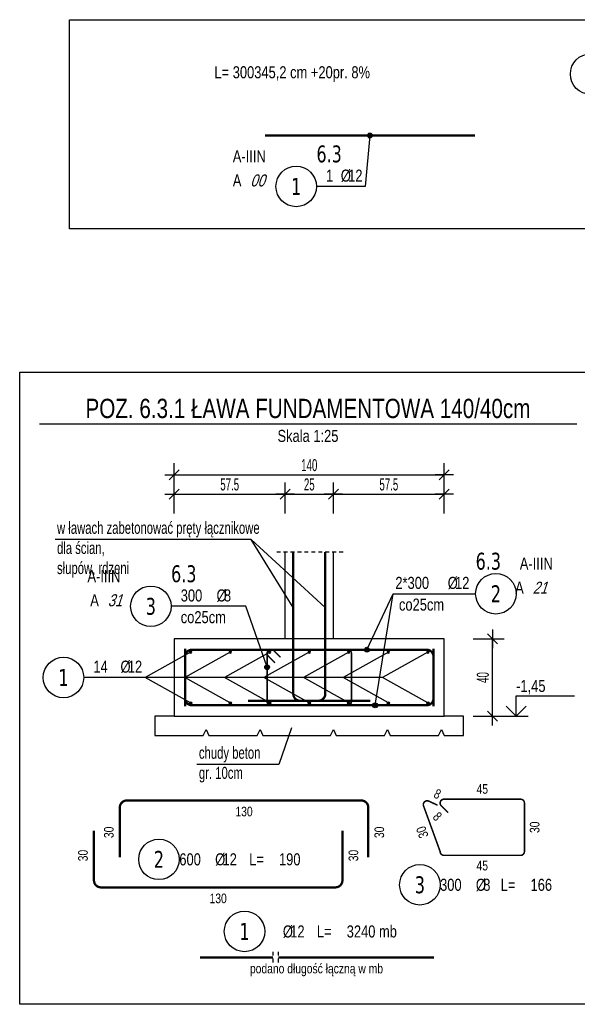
# Model space of a CAD drawing. Header units: millimetres. Extents: x -12415 to -10748, y 12360 to 13401.
# Tile 2 of 6: x -12415 to -12126, y 12891 to 13401. Entities that reach past the tile are written whole.
import ezdxf
from ezdxf.enums import TextEntityAlignment as Align

# ---------------------------------------------------------------- set-up
doc = ezdxf.new("R2010")
doc.units = ezdxf.units.MM
doc.header["$LTSCALE"] = 10
doc.linetypes.add('MP', pattern=[0.36, 0.2, -0.16])
for name, color, linetype in [('BA_lpm', 1, 'MP'), ('BA_prs', 2, 'Continuous'), ('BA_wic', 1, 'Continuous'), ('BA_wis', 2, 'Continuous'), ('BA_wym', 1, 'Continuous'), ('BD_wic', 1, 'Continuous'), ('BZ_kot', 7, 'Continuous'), ('BZ_lpm', 1, 'MP'), ('BZ_odn', 1, 'Continuous'), ('BZ_opi1', 7, 'Continuous'), ('BZ_opi2', 4, 'Continuous'), ('BZ_opi3', 30, 'Continuous'), ('BZ_opi4', 53, 'Continuous'), ('BZ_P_prz', 4, 'Continuous'), ('BZ_P_strz', 3, 'Continuous'), ('BZ_P_wid', 3, 'Continuous'), ('BZ_P_wyc', 134, 'Continuous'), ('BZ_sym', 7, 'Continuous'), ('BZ_txg', 3, 'Continuous'), ('BZ_txs', 2, 'Continuous'), ('BZ_wym', 1, 'Continuous')]:
    doc.layers.add(name, color=color, linetype=linetype)
doc.layers.add('BZ_obw', color=230, linetype='Continuous', plot=False)
doc.layers.add('BZ_pom', color=6, linetype='Continuous', plot=False)
doc.styles.add('BIKTBG', font='tahoma.ttf', dxfattribs={"width": 0.85})
doc.styles.add('BIKTC', font='bikromsw.shx', dxfattribs={"width": 0.85})
doc.styles.add('BIKTG', font='bikromsw.shx', dxfattribs={"width": 0.8})
doc.styles.add('BIKTS', font='bikromsw.shx', dxfattribs={"width": 0.8})
doc.styles.add('BIKWYM', font='bikromsw.shx', dxfattribs={"width": 0.6})
doc.dimstyles.new('BA_KR_25_cm', dxfattribs={"dimscale": 0.25, "dimtxt": 25, "dimasz": 1.666667, "dimexe": 24, "dimexo": 0, "dimgap": 0, "dimtad": 0, "dimdec": 1, "dimrnd": 0.5, "dimzin": 9, "dimdsep": 46, "dimtxsty": 'BIKWYM', "dimblk": 'WYM-KR', "dimcen": 0, "dimdle": 20, "dimclrd": 256, "dimclre": 256, "dimclrt": 7, "dimadec": 0, "dimazin": 0, "dimtfac": 0.033333, "dimtdec": 1, "dimtmove": 0, "dimatfit": 3, "dimldrblk": 'WYM-KR', "dimfxl": 1, "dimtvp": 0.8, "dimtolj": 1, "dimarcsym": 0})
doc.dimstyles.new('BZ_KP_25_cm', dxfattribs={"dimscale": 0.25, "dimtxt": 25, "dimasz": 1.666667, "dimexe": 24, "dimexo": 0, "dimgap": 0, "dimtad": 0, "dimdec": 1, "dimrnd": 0.5, "dimzin": 9, "dimdsep": 46, "dimtxsty": 'BIKWYM', "dimblk": 'WYM-KR', "dimblk1": 'WYM-KP', "dimblk2": 'WYM-KP', "dimsah": 1, "dimcen": 0, "dimdle": 20, "dimclrd": 256, "dimclre": 256, "dimclrt": 7, "dimadec": 0, "dimazin": 0, "dimtfac": 0.033333, "dimtdec": 1, "dimtmove": 0, "dimatfit": 3, "dimldrblk": 'WYM-KP', "dimfxl": 1, "dimtvp": 0.8, "dimtolj": 1, "dimarcsym": 0})
doc.dimstyles.new('BZ_ST_100_cm', dxfattribs={"dimtxt": 25, "dimasz": 1.666667, "dimexe": 24, "dimexo": 0, "dimgap": 0, "dimtad": 0, "dimdec": 1, "dimrnd": 0.5, "dimdsep": 46, "dimtxsty": 'BIKWYM', "dimblk": 'WYM-ST', "dimcen": 0, "dimdle": 20, "dimclrd": 256, "dimclre": 256, "dimclrt": 7, "dimadec": 0, "dimazin": 0, "dimtfac": 0.033333, "dimtdec": 1, "dimtix": 1, "dimtmove": 2, "dimatfit": 3, "dimldrblk": 'WYM-ST', "dimfxl": 25, "dimfxlon": 1, "dimtvp": 0.8, "dimtolj": 1, "dimtzin": 0, "dimarcsym": 0})

# ---------------------------------------------------------------- blocks, each defined once
blk = doc.blocks.new('eoprz')
blk = doc.blocks.new('WYM-KR')
at = {"linetype": 'ByBlock'}
blk.add_line((11.52, 0), (-11.52, 0), dxfattribs=at)
at = {"color": 7, "linetype": 'ByBlock'}
blk.add_line((6.24, 6.24), (-6.24, -6.24), dxfattribs=at)
blk = doc.blocks.new('*D25')
at = {"layer": 'BA_wym', "lineweight": -2}
for p, q in [((-12180.02, 13080.49), (-12164.02, 13080.49)), ((-12170.02, 13040.91), (-12170.02, 13080.08)), ((-12180.02, 13040.49), (-12164.02, 13040.49))]:
    blk.add_line(p, q, dxfattribs=at)
at = {"layer": 'Defpoints', "color": 0}
for p in [(-12180.02, 13080.49), (-12170.02, 13080.49), (-12180.02, 13040.49)]:
    blk.add_point(p, dxfattribs=at)
at = {"layer": 'BA_wym', "lineweight": -2, "xscale": 0.4166666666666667, "yscale": 0.4166666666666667, "zscale": 0.4166666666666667}
for p, rotation in [((-12170.02, 13080.49), 90), ((-12170.02, 13040.49), 270)]:
    blk.add_blockref('WYM-KR', p, dxfattribs=dict(at, rotation=rotation))
at = {"layer": 'BA_wym', "color": 7, "insert": (-12175.02, 13060.49), "char_height": 6.25, "attachment_point": 5, "rotation": 90, "style": 'BIKWYM'}
blk.add_mtext('\\A1;40', dxfattribs=at)
blk = doc.blocks.new('*U26')
for p, q in [((0, 4.17), (12.08, 4.17)), ((0, 0), (0, 4.17))]:
    blk.add_line(p, q)
at = {"color": 1}
blk.add_line((-2.5, 0), (2.5, 0), dxfattribs=at)
blk.add_lwpolyline([(-2.06, 2.06), (0, 0), (2.06, 2.06)])
at = {"style": 'BIKTS', "width": 0.8}
blk.add_attdef('POZIOM', text='', height=2.5, dxfattribs=at).set_placement((0, 6.25), align=Align.MIDDLE_LEFT)
blk = doc.blocks.new('*D27')
at = {"layer": 'BA_wym', "lineweight": -2}
for p, q in [((-12335.02, 13145.49), (-12335.02, 13161.49)), ((-12277.52, 13145.49), (-12277.52, 13161.49)), ((-12334.61, 13155.49), (-12277.94, 13155.49))]:
    blk.add_line(p, q, dxfattribs=at)
at = {"layer": 'Defpoints', "color": 0}
for p in [(-12277.52, 13155.49), (-12335.02, 13095.49), (-12277.52, 13095.49)]:
    blk.add_point(p, dxfattribs=at)
at = {"layer": 'BA_wym', "lineweight": -2, "xscale": 0.4166666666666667, "yscale": 0.4166666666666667, "zscale": 0.4166666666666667, "rotation": 180}
blk.add_blockref('WYM-KR', (-12335.02, 13155.49), dxfattribs=at)
at = {"layer": 'BA_wym', "lineweight": -2, "xscale": 0.4166666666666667, "yscale": 0.4166666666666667, "zscale": 0.4166666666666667}
blk.add_blockref('WYM-KR', (-12277.52, 13155.49), dxfattribs=at)
at = {"layer": 'BA_wym', "color": 7, "insert": (-12306.27, 13160.49), "char_height": 6.25, "attachment_point": 5, "style": 'BIKWYM'}
blk.add_mtext('\\A1;57.5', dxfattribs=at)
blk = doc.blocks.new('*D28')
at = {"layer": 'BA_wym', "lineweight": -2}
for p, q in [((-12277.52, 13145.49), (-12277.52, 13161.49)), ((-12252.52, 13145.49), (-12252.52, 13161.49)), ((-12277.11, 13155.49), (-12252.94, 13155.49))]:
    blk.add_line(p, q, dxfattribs=at)
at = {"layer": 'Defpoints', "color": 0}
for p in [(-12252.52, 13155.49), (-12277.52, 13095.49), (-12252.52, 13095.49)]:
    blk.add_point(p, dxfattribs=at)
at = {"layer": 'BA_wym', "lineweight": -2, "xscale": 0.4166666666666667, "yscale": 0.4166666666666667, "zscale": 0.4166666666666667, "rotation": 180}
blk.add_blockref('WYM-KR', (-12277.52, 13155.49), dxfattribs=at)
at = {"layer": 'BA_wym', "lineweight": -2, "xscale": 0.4166666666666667, "yscale": 0.4166666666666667, "zscale": 0.4166666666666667}
blk.add_blockref('WYM-KR', (-12252.52, 13155.49), dxfattribs=at)
at = {"layer": 'BA_wym', "color": 7, "insert": (-12265.02, 13160.49), "char_height": 6.25, "attachment_point": 5, "style": 'BIKWYM'}
blk.add_mtext('\\A1;25', dxfattribs=at)
blk = doc.blocks.new('*D29')
at = {"layer": 'BA_wym', "lineweight": -2}
for p, q in [((-12252.52, 13145.49), (-12252.52, 13161.49)), ((-12195.02, 13145.49), (-12195.02, 13161.49)), ((-12252.11, 13155.49), (-12195.44, 13155.49))]:
    blk.add_line(p, q, dxfattribs=at)
at = {"layer": 'Defpoints', "color": 0}
for p in [(-12195.02, 13155.49), (-12252.52, 13095.49), (-12195.02, 13095.49)]:
    blk.add_point(p, dxfattribs=at)
at = {"layer": 'BA_wym', "lineweight": -2, "xscale": 0.4166666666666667, "yscale": 0.4166666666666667, "zscale": 0.4166666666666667, "rotation": 180}
blk.add_blockref('WYM-KR', (-12252.52, 13155.49), dxfattribs=at)
at = {"layer": 'BA_wym', "lineweight": -2, "xscale": 0.4166666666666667, "yscale": 0.4166666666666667, "zscale": 0.4166666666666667}
blk.add_blockref('WYM-KR', (-12195.02, 13155.49), dxfattribs=at)
at = {"layer": 'BA_wym', "color": 7, "insert": (-12223.77, 13160.49), "char_height": 6.25, "attachment_point": 5, "style": 'BIKWYM'}
blk.add_mtext('\\A1;57.5', dxfattribs=at)
blk = doc.blocks.new('*D30')
at = {"layer": 'BA_wym', "lineweight": -2}
for p, q in [((-12335.02, 13155.49), (-12335.02, 13171.49)), ((-12195.02, 13155.49), (-12195.02, 13171.49)), ((-12334.61, 13165.49), (-12195.44, 13165.49))]:
    blk.add_line(p, q, dxfattribs=at)
at = {"layer": 'Defpoints', "color": 0}
for p in [(-12195.02, 13165.49), (-12335.02, 13095.49), (-12195.02, 13095.49)]:
    blk.add_point(p, dxfattribs=at)
at = {"layer": 'BA_wym', "lineweight": -2, "xscale": 0.4166666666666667, "yscale": 0.4166666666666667, "zscale": 0.4166666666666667, "rotation": 180}
blk.add_blockref('WYM-KR', (-12335.02, 13165.49), dxfattribs=at)
at = {"layer": 'BA_wym', "lineweight": -2, "xscale": 0.4166666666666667, "yscale": 0.4166666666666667, "zscale": 0.4166666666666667}
blk.add_blockref('WYM-KR', (-12195.02, 13165.49), dxfattribs=at)
at = {"layer": 'BA_wym', "color": 7, "insert": (-12265.02, 13170.49), "char_height": 6.25, "attachment_point": 5, "style": 'BIKWYM'}
blk.add_mtext('\\A1;140', dxfattribs=at)
blk = doc.blocks.new('WYM-ST')
blk.add_hatch(color=256).paths.add_polyline_path([(-13, 2.88), (0, 0), (-13, -2.88)])
blk.add_lwpolyline([(0, 0), (-13, 2.88), (-13, -2.88), (0, 0)])
blk = doc.blocks.new('WYM-KP')
blk.add_hatch(color=256).paths.add_polyline_path([(3, 0, 1), (-3, 0, 1)])
blk.add_circle((0, 0), 3)
blk = doc.blocks.new('bik_BlkOpPretU', base_point=(18572.85, 5991.36))
at = {"layer": 'BZ_opi2', "style": 'BIKTBG', "width": 0.8}
blk.add_attdef('NUMER', text='', height=26.25, dxfattribs=at).set_placement((18420.64, 5991.36), align=Align.MIDDLE_CENTER)
at = {"layer": 'BZ_opi4', "style": 'BIKTS', "width": 0.8}
for tag, p in [('SZTUK', (18467.14, 5998.86)), ('PRZEDR_FI', (18535, 5998.86)), ('PRZEKROJ', (18546.43, 5998.86)), ('UWAGA', (18467.14, 5965.11))]:
    blk.add_attdef(tag, p, '', height=18.75, dxfattribs=at)
at = {"layer": 'BZ_pom', "width": 0.8}
for tag, p, height, style in [('POZYCJA', (18452.14, 6028.86), 26.25, 'BIKTBG'), ('GATUNEK', (18346.58, 6028.86), 18.75, 'BIKTS'), ('METODA_L', (18348.57, 5991.36), 18.75, 'BIKTS')]:
    blk.add_attdef(tag, p, '', height=height, dxfattribs=dict(at, style=style))
at = {"layer": 'BZ_wym', "width": 0.8}
for tag, p, height, style, flags in [('PRZEDR_L', (18467.14, 5936.98), 18.75, 'BIKTS', 1), ('DLUGOSC', (18467.14, 5908.86), 18.75, 'BIKTS', 1), ('TYP_PRETA', (18467.14, 5880.73), 18.75, 'BIKTS', 3), ('PRZEDR_NR', (18467.14, 5852.61), 26.25, 'BIKTBG', 1), ('PRZEDR_SZT', (18467.14, 5824.48), 18.75, 'BIKTS', 1), ('EURO_KOD', (18467.14, 5796.36), 18.75, 'BIKTS', 3), ('EURO_KOD_SEGMENTY', (18507.85, 5796.36), 18.75, 'BIKTS', 3), ('HAK_1', (18467.14, 5768.23), 18.75, 'BIKTS', 3), ('HAK_2', (18467.14, 5740.11), 18.75, 'BIKTS', 3), ('ID', (18467.14, 5711.98), 18.75, 'BIKTS', 3), ('ID_C', (18467.14, 5683.86), 18.75, 'BIKTS', 3), ('b_atr_0', (18467.14, 5655.73), 18.75, 'BIKTS', 3)]:
    blk.add_attdef(tag, p, '', height=height, dxfattribs=dict(at, style=style, flags=flags))
blk = doc.blocks.new('bik_BlkOpPretW', base_point=(-8229.32, 29338.93))
at = {"layer": 'BZ_opi2', "style": 'BIKTBG', "width": 0.8}
blk.add_attdef('NUMER', text='', height=35, dxfattribs=at).set_placement((-8167.32, 29338.93), align=Align.MIDDLE_CENTER)
at = {"layer": 'BZ_opi4', "style": 'BIKTS', "width": 0.8}
for tag, p in [('SZTUK', (-8124.28, 29326.43)), ('PRZEDR_FI', (-8050, 29326.43)), ('PRZEKROJ', (-8034.76, 29326.43)), ('PRZEDR_L', (-7979.52, 29326.43)), ('DLUGOSC', (-7917.62, 29326.43))]:
    blk.add_attdef(tag, p, '', height=25, dxfattribs=at)
at = {"layer": 'BZ_pom', "width": 0.8}
for tag, p, height, style, flags in [('POZYCJA', (-8124.28, 29288.93), 35, 'BIKTBG', 3), ('GATUNEK', (-8124.28, 29251.43), 25, 'BIKTS', 1), ('METODA_L', (-8124.28, 29176.43), 25, 'BIKTS', 3)]:
    blk.add_attdef(tag, p, '', height=height, dxfattribs=dict(at, style=style, flags=flags))
at = {"layer": 'BZ_wym', "width": 0.8}
for tag, p, height, style, flags in [('UWAGA', (-8124.28, 29213.93), 25, 'BIKTS', 1), ('TYP_PRETA', (-8124.28, 29138.93), 25, 'BIKTS', 3), ('PRZEDR_NR', (-8124.28, 29101.43), 35, 'BIKTBG', 1), ('PRZEDR_SZT', (-8124.28, 29063.93), 25, 'BIKTS', 1), ('EURO_KOD', (-8124.28, 29026.43), 25, 'BIKTS', 3), ('EURO_KOD_SEGMENTY', (-8070, 29026.43), 25, 'BIKTS', 3), ('HAK_1', (-8124.28, 28988.93), 25, 'BIKTS', 3), ('HAK_2', (-8124.28, 28951.43), 25, 'BIKTS', 3), ('ID', (-8124.28, 28913.93), 25, 'BIKTS', 3), ('ID_C', (-8124.28, 28876.43), 25, 'BIKTS', 3), ('b_atr_0', (-8124.28, 28838.93), 25, 'BIKTS', 3)]:
    blk.add_attdef(tag, p, '', height=height, dxfattribs=dict(at, style=style, flags=flags))
blk = doc.blocks.new('bik_BlkOpPret', base_point=(1524.45, 7050.26))
at = {"layer": 'BZ_opi1', "style": 'BIKTS', "width": 0.6}
for tag, p in [('SZTUK', (1533.83, 7057.76)), ('PRZEDR_FI', (1554.72, 7057.76)), ('PRZEKROJ', (1563.29, 7057.76)), ('PRZEDR_L', (1533.83, 7024.01)), ('DLUGOSC', (1568.65, 7024.01)), ('UWAGA', (1533.83, 6997.76))]:
    blk.add_attdef(tag, p, '', height=18.75, dxfattribs=at)
at = {"layer": 'BZ_opi2', "style": 'BIKTBG', "width": 0.6}
blk.add_attdef('NUMER', text='', height=26.25, dxfattribs=at).set_placement((1620.77, 7050.26), align=Align.MIDDLE_CENTER)
at = {"layer": 'BZ_pom', "width": 0.6}
for tag, p, height, style in [('POZYCJA', (1589.27, 7087.76), 26.25, 'BIKTBG'), ('GATUNEK', (1630.22, 7087.76), 18.75, 'BIKTS'), ('METODA_L', (1639.09, 7050.26), 18.75, 'BIKTS'), ('EURO_KOD', (1663.74, 7050.26), 18.75, 'BIKTS')]:
    blk.add_attdef(tag, p, '', height=height, dxfattribs=dict(at, style=style))
at = {"layer": 'BZ_wym', "width": 0.6}
for tag, p, height, style, flags in [('PRZEDR_NR', (1533.83, 6969.63), 26.25, 'BIKTBG', 1), ('PRZEDR_SZT', (1533.83, 6941.51), 18.75, 'BIKTS', 1), ('TYP_PRETA', (1533.83, 6913.38), 18.75, 'BIKTS', 3), ('EURO_KOD_SEGMENTY', (1567.58, 6885.26), 18.75, 'BIKTS', 3), ('HAK_1', (1533.83, 6857.13), 18.75, 'BIKTS', 3), ('HAK_2', (1533.83, 6829.01), 18.75, 'BIKTS', 3), ('ID', (1533.83, 6800.88), 18.75, 'BIKTS', 3), ('ID_C', (1533.83, 6772.76), 18.75, 'BIKTS', 3), ('b_atr_0', (1533.83, 6744.63), 18.75, 'BIKTS', 3)]:
    blk.add_attdef(tag, p, '', height=height, dxfattribs=dict(at, style=style, flags=flags))
blk = doc.blocks.new('PRET3')
blk.add_hatch(color=0).paths.add_polyline_path([(0.5, 0, 1), (-0.5, 0, 1)])
at = {"color": 0}
blk.add_circle((0, 0), 0.5, dxfattribs=at)

msp = doc.modelspace()

# ---------------------------------------------------------------- linework, layer by layer
at = {"layer": 'BA_lpm'}
msp.add_lwpolyline([(-12247.52, 13125.49), (-12282.52, 13125.49)], dxfattribs=at)
at = {"layer": 'BA_prs'}
msp.add_lwpolyline([(-12335.02, 13040.49), (-12345.02, 13040.49), (-12345.02, 13030.49), (-12320.02, 13030.49), (-12318.52, 13033.49), (-12317.02, 13030.49), (-12292.02, 13030.49), (-12290.52, 13033.49), (-12289.02, 13030.49), (-12254.02, 13030.49), (-12252.52, 13033.49), (-12251.02, 13030.49), (-12226.02, 13030.49), (-12224.52, 13033.49), (-12223.02, 13030.49), (-12198.02, 13030.49), (-12196.52, 13033.49), (-12195.02, 13030.49), (-12185.02, 13030.49), (-12185.02, 13040.49), (-12195.02, 13040.49)], dxfattribs=at)
at = {"layer": 'BA_wic', "color": 3}
msp.add_lwpolyline([(-12335.02, 13080.49), (-12335.02, 13040.49), (-12195.02, 13040.49), (-12195.02, 13080.49), (-12335.02, 13080.49)], dxfattribs=at)
at = {"layer": 'BA_wis'}
for points in [[(-12277.52, 13080.49), (-12277.52, 13125.49)], [(-12252.52, 13080.49), (-12252.52, 13125.49)]]:
    msp.add_lwpolyline(points, dxfattribs=at)
at = {"layer": 'BD_wic', "color": 3}
msp.add_lwpolyline([(-12389.36, 13401.34), (-11966.58, 13401.34), (-11966.58, 13292.93), (-12389.36, 13292.93)], close=True, dxfattribs=at)
at = {"layer": 'BZ_lpm'}
for p, q in [((-12283.88, 12918.43), (-12283.88, 12912.43)), ((-12281.13, 12918.43), (-12281.13, 12912.43))]:
    msp.add_line(p, q, dxfattribs=at)
at = {"layer": 'BZ_obw'}
msp.add_lwpolyline([(-12415.15, 13218.72), (-11191.76, 13218.72), (-11191.76, 12891.16), (-12415.15, 12891.16)], close=True, dxfattribs=at)
at = {"layer": 'BZ_odn', "color": 252}
for centre in [(-12119.16, 13373.14), (-12392.44, 13060.49), (-12342.96, 12966.27), (-12207.67, 12953.08), (-12298.59, 12928.91)]:
    msp.add_circle(centre, 10.5, dxfattribs=at)
at = {"layer": 'BZ_odn'}
for centre in [(-12271.8, 13314.92), (-12168.26, 13103.89), (-12347.15, 13097.38)]:
    msp.add_circle(centre, 10.5, dxfattribs=at)
at = {"layer": 'BZ_P_strz', "const_width": 0.8}
msp.add_lwpolyline([(-12279.93, 13070.92), (-12283.46, 13074.46, 0.668179), (-12286.88, 13073.04), (-12286.88, 13047.94, 0.414214), (-12284.88, 13045.94), (-12245.17, 13045.94, 0.414214), (-12243.17, 13047.94), (-12243.17, 13073.04, 0.414214), (-12245.17, 13075.04), (-12284.88, 13075.04, 0.668179), (-12286.29, 13071.63), (-12282.75, 13068.09)], format="xyb", dxfattribs=at)
at = {"layer": 'BZ_P_wid', "const_width": 1.2}
msp.add_lwpolyline([(-12288.04, 13341.34), (-12179.13, 13341.34)], dxfattribs=at)
at = {"layer": 'BZ_P_wid', "color": 8, "const_width": 1.2}
for points in [[(-12296.72, 13048.44), (-12260.32, 13048.44, 0.414214), (-12256.72, 13052.04), (-12256.72, 13125.49)], [(-12233.32, 13048.44), (-12269.72, 13048.44, -0.414214), (-12273.32, 13052.04), (-12273.32, 13125.49)]]:
    msp.add_lwpolyline(points, format="xyb", dxfattribs=at)
at = {"layer": 'BZ_P_wid', "const_width": 1.2}
for points in [[(-12329.42, 13075.49), (-12329.42, 13049.69, 0.414214), (-12325.82, 13046.09), (-12204.22, 13046.09, 0.414214), (-12200.62, 13049.69), (-12200.62, 13075.49)], [(-12329.42, 13045.49), (-12329.42, 13071.29, -0.414214), (-12325.82, 13074.89), (-12204.22, 13074.89, -0.414214), (-12200.62, 13071.29), (-12200.62, 13045.49)]]:
    msp.add_lwpolyline(points, format="xyb", dxfattribs=at)
at = {"layer": 'BZ_P_wyc', "linetype": 'Continuous'}
for points, const_width in [([(-12363.23, 12967.36), (-12363.23, 12993.16, -0.414214), (-12359.63, 12996.76), (-12238.03, 12996.76, -0.414214), (-12234.43, 12993.16), (-12234.43, 12967.36)], 1.2), ([(-12198.51, 12994.31), (-12203.04, 12996.42, 0.668179), (-12205.77, 12993.92), (-12197.18, 12970.34, 0.414214), (-12195.18, 12968.34), (-12155.48, 12968.34, 0.414214), (-12153.48, 12970.34), (-12153.48, 12995.44, 0.414214), (-12155.48, 12997.44), (-12195.18, 12997.44, 0.668179), (-12196.6, 12994.02), (-12193.06, 12990.49)], 0.8), ([(-12376.64, 12981.15), (-12376.64, 12955.35, 0.414214), (-12373.04, 12951.75), (-12251.44, 12951.75, 0.414214), (-12247.84, 12955.35), (-12247.84, 12981.15)], 1.2)]:
    msp.add_lwpolyline(points, format="xyb", dxfattribs=dict(at, const_width=const_width))
at = {"layer": 'BZ_P_wyc', "const_width": 1.2}
for points in [[(-12321.59, 12915.43), (-12283.88, 12915.43)], [(-12281.13, 12915.43), (-12200.42, 12915.43)]]:
    msp.add_lwpolyline(points, dxfattribs=at)
at = {"layer": 'BZ_txg'}
msp.add_lwpolyline([(-12404.87, 13191.92), (-12126.35, 13191.92)], dxfattribs=at)

# ---------------------------------------------------------------- block references
ref = msp.add_blockref('bik_BlkOpPret', (-12236.06, 13314.92))
ref.add_attrib('NUMER', '1', dxfattribs={"layer": 'BZ_opi2', "height": 8.75, "style": 'BIKTBG', "width": 0.8}).set_placement((-12271.8, 13314.92), align=Align.MIDDLE_CENTER)
ref.add_attrib('POZYCJA', '6.3', (-12261.3, 13327.42), dxfattribs={"layer": 'BZ_pom', "height": 8.75, "style": 'BIKTBG', "width": 0.8})
ref.add_attrib('SZTUK', '1', (-12256.3, 13317.42), dxfattribs={"layer": 'BZ_opi1', "height": 6.25, "style": 'BIKTS', "width": 0.8})
ref.add_attrib('GATUNEK', 'A-IIIN', (-12304.66, 13327.42), dxfattribs={"layer": 'BZ_pom', "height": 6.25, "style": 'BIKTS', "width": 0.8})
ref.add_attrib('PRZEKROJ', '12', (-12244.87, 13317.42), dxfattribs={"layer": 'BZ_opi1', "height": 6.25, "style": 'BIKTS', "width": 0.8})
ref.add_attrib('METODA_L', 'A', (-12304.64, 13314.92), dxfattribs={"layer": 'BZ_pom', "height": 6.25, "style": 'BIKTS', "width": 0.8})
ref.add_attrib('PRZEDR_FI', '%%c', (-12248.68, 13317.42), dxfattribs={"layer": 'BZ_opi1', "height": 6.25, "style": 'BIKTS', "width": 0.8})
ref.add_attrib('EURO_KOD', '00', (-12295.59, 13314.92), dxfattribs={"layer": 'BZ_pom', "height": 6.25, "style": 'BIKTS', "oblique": 18, "width": 0.8})
ref = msp.add_blockref('bik_BlkOpPret', (-12223.52, 13103.89))
ref.add_attrib('NUMER', '2', dxfattribs={"layer": 'BZ_opi2', "height": 8.75, "style": 'BIKTBG', "width": 0.8}).set_placement((-12168.26, 13103.89), align=Align.MIDDLE_CENTER)
ref.add_attrib('POZYCJA', '6.3', (-12178.76, 13116.39), dxfattribs={"layer": 'BZ_pom', "height": 8.75, "style": 'BIKTBG', "width": 0.8})
ref.add_attrib('SZTUK', '2*300', (-12220.39, 13106.39), dxfattribs={"layer": 'BZ_opi1', "height": 6.25, "style": 'BIKTS', "width": 0.8})
ref.add_attrib('GATUNEK', 'A-IIIN', (-12155.87, 13116.39), dxfattribs={"layer": 'BZ_pom', "height": 6.25, "style": 'BIKTS', "width": 0.8})
ref.add_attrib('PRZEKROJ', '12', (-12189.44, 13106.39), dxfattribs={"layer": 'BZ_opi1', "height": 6.25, "style": 'BIKTS', "width": 0.8})
ref.add_attrib('UWAGA', 'co25cm', (-12218.52, 13095.14), dxfattribs={"layer": 'BZ_opi1', "height": 6.25, "style": 'BIKTS', "width": 0.8})
ref.add_attrib('METODA_L', 'A', (-12158.28, 13103.89), dxfattribs={"layer": 'BZ_pom', "height": 6.25, "style": 'BIKTS', "width": 0.8})
ref.add_attrib('PRZEDR_FI', '%%c', (-12193.25, 13106.39), dxfattribs={"layer": 'BZ_opi1', "height": 6.25, "style": 'BIKTS', "width": 0.8})
ref.add_attrib('EURO_KOD', '21', (-12149.23, 13103.89), dxfattribs={"layer": 'BZ_pom', "height": 6.25, "style": 'BIKTS', "oblique": 18, "width": 0.8})
ref = msp.add_blockref('bik_BlkOpPret', (-12297.84, 13097.38))
ref.add_attrib('NUMER', '3', dxfattribs={"layer": 'BZ_opi2', "height": 8.75, "style": 'BIKTBG', "width": 0.8}).set_placement((-12347.15, 13097.38), align=Align.MIDDLE_CENTER)
ref.add_attrib('POZYCJA', '6.3', (-12336.65, 13109.88), dxfattribs={"layer": 'BZ_pom', "height": 8.75, "style": 'BIKTBG', "width": 0.8})
ref.add_attrib('SZTUK', '300', (-12331.65, 13099.88), dxfattribs={"layer": 'BZ_opi1', "height": 6.25, "style": 'BIKTS', "width": 0.8})
ref.add_attrib('GATUNEK', 'A-IIIN', (-12380.01, 13109.88), dxfattribs={"layer": 'BZ_pom', "height": 6.25, "style": 'BIKTS', "width": 0.8})
ref.add_attrib('PRZEKROJ', '8', (-12309.27, 13099.88), dxfattribs={"layer": 'BZ_opi1', "height": 6.25, "style": 'BIKTS', "width": 0.8})
ref.add_attrib('UWAGA', 'co25cm', (-12331.65, 13088.63), dxfattribs={"layer": 'BZ_opi1', "height": 6.25, "style": 'BIKTS', "width": 0.8})
ref.add_attrib('METODA_L', 'A', (-12378.56, 13097.38), dxfattribs={"layer": 'BZ_pom', "height": 6.25, "style": 'BIKTS', "width": 0.8})
ref.add_attrib('PRZEDR_FI', '%%c', (-12313.08, 13099.88), dxfattribs={"layer": 'BZ_opi1', "height": 6.25, "style": 'BIKTS', "width": 0.8})
ref.add_attrib('EURO_KOD', '31', (-12369.51, 13097.38), dxfattribs={"layer": 'BZ_pom', "height": 6.25, "style": 'BIKTS', "oblique": 18, "width": 0.8})
ref = msp.add_blockref('bik_BlkOpPretU', (-12350.27, 13060.49))
ref.add_attrib('NUMER', '1', dxfattribs={"layer": 'BZ_opi2', "height": 8.75, "style": 'BIKTBG', "width": 0.8}).set_placement((-12392.44, 13060.49), align=Align.MIDDLE_CENTER)
ref.add_attrib('SZTUK', '14', (-12376.94, 13062.99), dxfattribs={"layer": 'BZ_opi4', "height": 6.25, "style": 'BIKTS', "width": 0.8})
ref.add_attrib('PRZEKROJ', '12', (-12359.08, 13062.99), dxfattribs={"layer": 'BZ_opi4', "height": 6.25, "style": 'BIKTS', "width": 0.8})
ref.add_attrib('PRZEDR_FI', '%%c', (-12362.89, 13062.99), dxfattribs={"layer": 'BZ_opi4', "height": 6.25, "style": 'BIKTS', "width": 0.8})
ref = msp.add_blockref('bik_BlkOpPretW', (-12358.46, 12966.27))
ref.add_attrib('NUMER', '2', dxfattribs={"layer": 'BZ_opi2', "height": 8.75, "style": 'BIKTBG', "width": 0.8}).set_placement((-12342.96, 12966.27), align=Align.MIDDLE_CENTER)
ref.add_attrib('SZTUK', '600', (-12332.38, 12963.15), dxfattribs={"layer": 'BZ_opi4', "height": 6.25, "style": 'BIKTS', "width": 0.8})
ref.add_attrib('PRZEKROJ', '12', (-12310, 12963.15), dxfattribs={"layer": 'BZ_opi4', "height": 6.25, "style": 'BIKTS', "width": 0.8})
ref.add_attrib('DLUGOSC', '190', (-12280.72, 12963.15), dxfattribs={"layer": 'BZ_opi4', "height": 6.25, "style": 'BIKTS', "width": 0.8})
ref.add_attrib('PRZEDR_FI', '%%c', (-12313.81, 12963.15), dxfattribs={"layer": 'BZ_opi4', "height": 6.25, "style": 'BIKTS', "width": 0.8})
ref.add_attrib('PRZEDR_L', 'L=', (-12296.19, 12963.15), dxfattribs={"layer": 'BZ_opi4', "height": 6.25, "style": 'BIKTS', "width": 0.8})
ref = msp.add_blockref('bik_BlkOpPretW', (-12223.17, 12953.08))
ref.add_attrib('NUMER', '3', dxfattribs={"layer": 'BZ_opi2', "height": 8.75, "style": 'BIKTBG', "width": 0.8}).set_placement((-12207.67, 12953.08), align=Align.MIDDLE_CENTER)
ref.add_attrib('SZTUK', '300', (-12197.21, 12949.95), dxfattribs={"layer": 'BZ_opi4', "height": 6.25, "style": 'BIKTS', "width": 0.8})
ref.add_attrib('PRZEKROJ', '8', (-12174.83, 12949.95), dxfattribs={"layer": 'BZ_opi4', "height": 6.25, "style": 'BIKTS', "width": 0.8})
ref.add_attrib('DLUGOSC', '166', (-12150.3, 12949.95), dxfattribs={"layer": 'BZ_opi4', "height": 6.25, "style": 'BIKTS', "width": 0.8})
ref.add_attrib('PRZEDR_FI', '%%c', (-12178.64, 12949.95), dxfattribs={"layer": 'BZ_opi4', "height": 6.25, "style": 'BIKTS', "width": 0.8})
ref.add_attrib('PRZEDR_L', 'L=', (-12165.78, 12949.95), dxfattribs={"layer": 'BZ_opi4', "height": 6.25, "style": 'BIKTS', "width": 0.8})
ref = msp.add_blockref('bik_BlkOpPretW', (-12314.09, 12928.91), dxfattribs=dict(xscale=0.25, yscale=0.25, zscale=0.25, rotation=360))
ref.add_attrib('NUMER', '1', dxfattribs={"layer": 'BZ_opi2', "height": 8.75, "style": 'BIKTBG', "width": 0.8}).set_placement((-12298.59, 12928.91), align=Align.MIDDLE_CENTER)
ref.add_attrib('PRZEKROJ', '12', (-12274.9, 12925.78), dxfattribs={"layer": 'BZ_opi4', "height": 6.25, "style": 'BIKTS', "width": 0.8})
ref.add_attrib('DLUGOSC', '3240 mb', (-12245.61, 12925.78), dxfattribs={"layer": 'BZ_opi4', "height": 6.25, "style": 'BIKTS', "width": 0.8})
ref.add_attrib('PRZEDR_FI', '%%c', (-12278.71, 12925.78), dxfattribs={"layer": 'BZ_opi4', "height": 6.25, "style": 'BIKTS', "width": 0.8})
ref.add_attrib('PRZEDR_L', 'L=', (-12261.09, 12925.78), dxfattribs={"layer": 'BZ_opi4', "height": 6.25, "style": 'BIKTS', "width": 0.8})
at = {"layer": 'BZ_kot', "xscale": 2.5, "yscale": 2.5, "zscale": 2.5}
msp.add_blockref('*U26', (-12157.77, 13040.49), dxfattribs=at).add_auto_attribs({'POZIOM': '-1,45'})
at = {"layer": 'BZ_P_prz', "xscale": -1.2, "yscale": 1.200000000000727, "zscale": 1.2, "rotation": 180}
for p in [(-12326.52, 13073.69), (-12306.02, 13073.69), (-12285.52, 13073.69), (-12265.02, 13073.69), (-12244.52, 13073.69), (-12224.02, 13073.69), (-12203.52, 13073.69)]:
    msp.add_blockref('PRET3', p, dxfattribs=at)
at = {"layer": 'BZ_P_prz', "xscale": 1.2, "yscale": 1.2, "zscale": 1.2}
for p in [(-12326.52, 13047.29), (-12306.02, 13047.29), (-12285.52, 13047.29), (-12265.02, 13047.29), (-12244.52, 13047.29), (-12224.02, 13047.29), (-12203.52, 13047.29)]:
    msp.add_blockref('PRET3', p, dxfattribs=at)
at = {"layer": 'BZ_sym'}
ref = msp.add_blockref('eoprz', (-12265.7, 13191.92), dxfattribs=dict(at, xscale=0.25, yscale=0.25, zscale=0.25))
ref.add_attrib('Nazwa', 'POZ. 6.3.1 ŁAWA FUNDAMENTOWA 140/40cm', dxfattribs={"layer": 'BZ_txg', "height": 10, "style": 'BIKTG', "width": 0.8}).set_placement((-12265.7, 13199.92), align=Align.MIDDLE_CENTER)
ref.add_attrib('Skala', 'Skala 1:25', dxfattribs={"layer": 'BZ_txs', "height": 6.25, "style": 'BIKTS', "width": 0.8}).set_placement((-12265.7, 13185.67), align=Align.MIDDLE_CENTER)

# ---------------------------------------------------------------- texts
at = {"layer": 'BZ_opi3', "style": 'BIKTC', "width": 0.8}
for s, rotation, p in [('45', 359.9998, (-12175.33, 13002.74)), ('8', 334.9998, (-12198.54, 13000.17)), ('8', 315, (-12198.58, 12988.51)), ('30', 90, (-12148.18, 12982.89)), ('30', 89.9998, (-12368.93, 12980.26)), ('30', 90, (-12228.73, 12980.26)), ('30', 109.9998, (-12206.45, 12980.32)), ('30', 89.9998, (-12382.34, 12968.25)), ('30', 90, (-12242.14, 12968.25))]:
    msp.add_text(s, height=5, rotation=rotation, dxfattribs=at).set_placement(p, align=Align.MIDDLE_CENTER)
for s, p in [('130', (-12298.83, 12991.06)), ('45', (-12175.33, 12963.04)), ('130', (-12312.24, 12946.05))]:
    msp.add_text(s, height=5, dxfattribs=at).set_placement(p, align=Align.MIDDLE_CENTER)
at = {"layer": 'BZ_opi3', "color": 2, "style": 'BIKTC', "width": 0.8}
msp.add_text('podano długość łączną w mb', height=5, dxfattribs=at).set_placement((-12261.28, 12909.69), align=Align.MIDDLE_CENTER)
at = {"layer": 'BZ_txs', "char_height": 6.25, "attachment_point": 1, "style": 'BIKTS'}
for s, insert, width in [('{\\Fbikromsw.shx|c1;\\P\\P\\PL= 300345,2 cm +20pr. 8%}', (-12314.19, 13408.47), 163.9257), ('{\\W0.7;w ławach zabetonować pręty łącznikowe dla ścian,\\Psłupów, rdzeni}', (-12395.79, 13141.18), 113.0116), ('{\\W0.7;chudy beton\\Pgr. 10cm}', (-12322.22, 13024.63), 113.0116)]:
    msp.add_mtext(s, dxfattribs=dict(at, insert=insert, width=width))

# ---------------------------------------------------------------- dimensions: what is measured, and where the dimension line sits
at = {"layer": 'BA_wym'}
for base, p1, p2, override, picture, middle in [((-12195.02, 13165.49), (-12335.02, 13095.49), (-12195.02, 13095.49), {"dimatfit": 1, "dimfxl": 40, "dimfxlon": 1}, '*D30', (-12265.02, 13170.49)), ((-12277.52, 13155.49), (-12335.02, 13095.49), (-12277.52, 13095.49), {"dimatfit": 1, "dimfxl": 40, "dimfxlon": 1}, '*D27', (-12306.27, 13160.49)), ((-12252.52, 13155.49), (-12277.52, 13095.49), (-12252.52, 13095.49), {"dimtmove": 1, "dimatfit": 1, "dimfxl": 40, "dimfxlon": 1}, '*D28', (-12265.02, 13160.49)), ((-12195.02, 13155.49), (-12252.52, 13095.49), (-12195.02, 13095.49), {"dimtmove": 1, "dimatfit": 1, "dimfxl": 40, "dimfxlon": 1}, '*D29', (-12223.77, 13160.49))]:
    dim = msp.add_linear_dim(base=base, p1=p1, p2=p2, dimstyle='BA_KR_25_cm', override=override, dxfattribs=at)
    dim.commit()
    dim.dimension.update_dxf_attribs({"geometry": picture, "text_midpoint": middle})
dim = msp.add_linear_dim(base=(-12170.02, 13080.49), p1=(-12180.02, 13040.49), p2=(-12180.02, 13080.49), angle=90, dimstyle='BA_KR_25_cm', override={"dimatfit": 1}, dxfattribs=at)
dim.commit()
dim.dimension.update_dxf_attribs({"geometry": '*D25', "text_midpoint": (-12175.02, 13060.49)})

# ---------------------------------------------------------------- leaders
at = {"layer": 'BZ_odn'}
for points in [[(-12233.59, 13341.34), (-12236.06, 13314.92), (-12261.3, 13314.92)], [(-12235.14, 13074.89), (-12221.52, 13103.89), (-12178.76, 13103.89)], [(-12230.88, 13046.09), (-12221.52, 13103.89), (-12178.76, 13103.89)], [(-12286.88, 13065.8), (-12297.84, 13097.38), (-12336.65, 13097.38)]]:
    msp.add_leader(points, dimstyle='BZ_KP_25_cm', dxfattribs=at)
at = {"layer": 'BZ_odn', "has_arrowhead": 0}
for points in [[(-12273.32, 13096.68), (-12295.06, 13132.04), (-12396.82, 13132.04)], [(-12256.72, 13096.68), (-12295.06, 13132.04), (-12396.82, 13132.04)], [(-12274.24, 13034.37), (-12280.75, 13015.48), (-12323.26, 13015.48)]]:
    msp.add_leader(points, dimstyle='BZ_ST_100_cm', dxfattribs=at)
at = {"layer": 'BZ_odn', "color": 252, "has_arrowhead": 0}
for points in [[(-12326.52, 13073.69), (-12350.02, 13060.49), (-12381.94, 13060.49)], [(-12306.02, 13073.69), (-12329.52, 13060.49), (-12381.94, 13060.49)], [(-12285.52, 13073.69), (-12309.02, 13060.49), (-12381.94, 13060.49)], [(-12265.02, 13073.69), (-12288.52, 13060.49), (-12381.94, 13060.49)], [(-12244.52, 13073.69), (-12268.02, 13060.49), (-12381.94, 13060.49)], [(-12224.02, 13073.69), (-12247.52, 13060.49), (-12381.94, 13060.49)], [(-12203.52, 13073.69), (-12227.02, 13060.49), (-12381.94, 13060.49)], [(-12326.52, 13047.29), (-12350.02, 13060.49), (-12381.94, 13060.49)], [(-12306.02, 13047.29), (-12329.52, 13060.49), (-12381.94, 13060.49)], [(-12285.52, 13047.29), (-12309.02, 13060.49), (-12381.94, 13060.49)], [(-12265.02, 13047.29), (-12288.52, 13060.49), (-12381.94, 13060.49)], [(-12244.52, 13047.29), (-12268.02, 13060.49), (-12381.94, 13060.49)], [(-12224.02, 13047.29), (-12247.52, 13060.49), (-12381.94, 13060.49)], [(-12203.52, 13047.29), (-12227.02, 13060.49), (-12381.94, 13060.49)]]:
    msp.add_leader(points, dimstyle='BZ_KP_25_cm', override={"dimclrd": 252}, dxfattribs=at)

doc.saveas('drawing.dxf')
